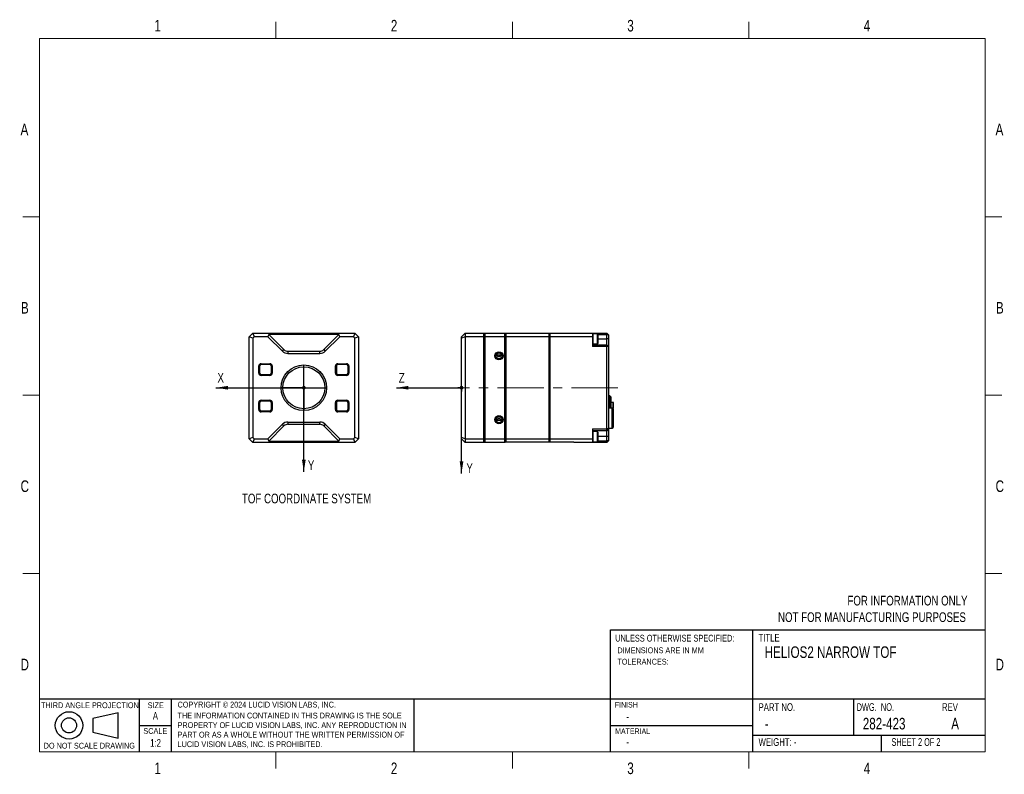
# Paper-space layout 'Sheet2' of a CAD drawing. Header units: millimetres. Extents: x 10 to 549, y 8 to 422.
import ezdxf

# ---------------------------------------------------------------- set-up
doc = ezdxf.new("R2010")
doc.units = ezdxf.units.MM
doc.linetypes.add('CENTERX2', pattern=[20.32, 12.7, -2.54, 2.54, -2.54])
doc.layers.add('DIMENSIONS', color=8, linetype='Continuous')
doc.layers.add('FORMAT', color=7, linetype='Continuous')
doc.styles.add('SLDTEXTSTYLE0', font='TXT', dxfattribs={"width": 0.75})
doc.styles.add('SLDTEXTSTYLE1', font='TXT', dxfattribs={"width": 0.6875})
doc.styles.add('SLDTEXTSTYLE2', font='TXT', dxfattribs={"width": 0.694444})

# ---------------------------------------------------------------- blocks, each defined once
blk = doc.blocks.new('SW_NOTE_0_4')
at = {"layer": 'FORMAT', "color": 0, "ltscale": 2, "char_height": 3.175, "attachment_point": 1, "style": 'SLDTEXTSTYLE0'}
for s, insert in [('THE INFORMATION CONTAINED IN THIS DRAWING IS THE SOLE', (0, 4.09)), ('PROPERTY OF LUCID VISION LABS, INC. ANY REPRODUCTION IN', (0, -1.14)), ('PART OR AS A WHOLE WITHOUT THE WRITTEN PERMISSION OF', (0, -6.37)), ('LUCID VISION LABS, INC. IS PROHIBITED.', (0, -11.61))]:
    blk.add_mtext(s, dxfattribs=dict(at, insert=insert))
blk = doc.blocks.new('SW_NOTE_0_5')
at = {"layer": 'FORMAT', "color": 0, "ltscale": 2, "attachment_point": 1, "style": 'SLDTEXTSTYLE0'}
for s, insert, char_height in [('UNLESS OTHERWISE SPECIFIED:', (0, 4.77), 3.7042), ('DIMENSIONS ARE IN MM', (1.19, -2.14), 3.175), ('TOLERANCES:', (1.19, -8.37), 3.175)]:
    blk.add_mtext(s, dxfattribs=dict(at, insert=insert, char_height=char_height))
blk = doc.blocks.new('SW_NOTE_0_6')
at = {"layer": 'FORMAT', "color": 0, "ltscale": 2, "char_height": 5.2917, "attachment_point": 3, "style": 'SLDTEXTSTYLE0'}
for s, insert in [('FOR INFORMATION ONLY', (83.51, 6.82)), ('NOT FOR MANUFACTURING PURPOSES', (82.64, -2.23))]:
    blk.add_mtext(s, dxfattribs=dict(at, insert=insert))
blk = doc.blocks.new('_Dot')
at = {"color": 0, "linetype": 'ByBlock', "lineweight": -2}
blk.add_line((-0.5, 0), (-1, 0), dxfattribs=at)
at = {"color": 0, "linetype": 'ByBlock', "const_width": 0.5}
blk.add_lwpolyline([(-0.25, 0, 1), (0.25, 0, 1)], format="xyb", close=True, dxfattribs=at)
blk = doc.blocks.new('SW_CENTERMARKSYMBOL_13')
at = {"layer": 'DIMENSIONS', "color": 0, "ltscale": 2}
for p, q in [((0, 1), (0, 12)), ((-1, 0), (-12, 0)), ((0, 0), (-0.5, 0)), ((0, 0), (0, 0.5)), ((0, 0), (0, -0.5)), ((0, 0), (0.5, 0)), ((1, 0), (12, 0)), ((0, -1), (0, -12))]:
    blk.add_line(p, q, dxfattribs=at)

psp = doc.layouts.new('Sheet2')

# ---------------------------------------------------------------- linework, layer by layer
at = {"color": 7, "linetype": 'Continuous', "lineweight": 25, "ltscale": 2}
for p, q in [((135.17, 247.92), (137.17, 249.92)), ((137.17, 249.92), (138, 247.92)), ((137.17, 249.92), (193.17, 249.92)), ((145.97, 249.12), (145.47, 247.92)), ((145.97, 249.12), (154.29, 240.8)), ((184.37, 249.12), (145.97, 249.12)), ((176.05, 240.8), (184.37, 249.12)), ((184.86, 247.92), (184.37, 249.12)), ((193.17, 249.92), (192.34, 247.92)), ((193.17, 249.92), (195.17, 247.92)), ((253.53, 249.92), (251.53, 247.92)), ((253.53, 249.92), (253.53, 247.92)), ((253.53, 249.92), (263.83, 249.92)), ((263.83, 247.92), (263.83, 249.92)), ((263.83, 249.92), (264.03, 249.72)), ((264.23, 249.92), (264.03, 249.72)), ((264.03, 247.84), (264.03, 249.72)), ((264.23, 249.92), (264.23, 247.92)), ((264.23, 249.92), (275.33, 249.92)), ((275.33, 247.92), (275.33, 249.92)), ((275.33, 249.92), (275.53, 249.72)), ((275.53, 249.72), (275.73, 249.92)), ((275.53, 247.84), (275.53, 249.72)), ((275.73, 249.92), (275.73, 247.92)), ((275.73, 249.92), (299.53, 249.92)), ((299.53, 247.92), (299.53, 249.92)), ((299.73, 249.72), (299.53, 249.92)), ((299.73, 249.72), (299.93, 249.92)), ((299.73, 249.72), (299.73, 247.84)), ((299.93, 249.92), (299.93, 247.92)), ((299.93, 249.92), (323.23, 249.92)), ((323.23, 249.92), (323.23, 247.92)), ((323.23, 249.92), (331.03, 249.92)), ((323.5, 249.47), (323.23, 249.2)), ((325.95, 249.47), (323.5, 249.47)), ((323.5, 249.47), (323.5, 243.97)), ((326.23, 249.2), (325.95, 249.47)), ((325.95, 243.97), (325.95, 249.47)), ((326.23, 249.2), (326.23, 244.25)), ((331.03, 248.92), (331.03, 249.92)), ((332.03, 248.92), (331.03, 249.92)), ((332.03, 248.92), (331.03, 248.92)), ((331.03, 246.72), (331.03, 248.92)), ((332.03, 248.92), (332.03, 246.72)), ((135.17, 191.92), (135.17, 247.92)), ((137.17, 247.1), (135.17, 247.92)), ((138, 247.92), (137.17, 247.1)), ((137.17, 247.1), (137.17, 192.75)), ((145.47, 247.92), (138, 247.92)), ((145.47, 247.92), (153.44, 239.95)), ((176.9, 239.95), (184.86, 247.92)), ((192.34, 247.92), (184.86, 247.92)), ((193.17, 247.1), (192.34, 247.92)), ((195.17, 247.92), (193.17, 247.1)), ((193.17, 192.75), (193.17, 247.1)), ((195.17, 247.92), (195.17, 191.92)), ((253.53, 247.92), (251.53, 247.1)), ((251.53, 247.1), (251.53, 247.92)), ((251.53, 192.75), (251.53, 247.1)), ((253.53, 247.92), (253.53, 191.92)), ((263.83, 247.92), (253.53, 247.92)), ((263.83, 191.92), (263.83, 247.92)), ((263.83, 247.92), (264.03, 247.84)), ((264.03, 247.84), (264.23, 247.92)), ((264.03, 192.01), (264.03, 247.84)), ((264.23, 247.92), (264.23, 191.92)), ((275.33, 247.92), (264.23, 247.92)), ((275.33, 247.92), (275.53, 247.84)), ((275.33, 191.92), (275.33, 247.92)), ((275.53, 247.84), (275.73, 247.92)), ((275.53, 192.01), (275.53, 247.84)), ((299.53, 247.92), (275.73, 247.92)), ((275.73, 247.92), (275.73, 191.92)), ((299.73, 247.84), (299.53, 247.92)), ((299.53, 191.92), (299.53, 247.92)), ((299.73, 247.84), (299.93, 247.92)), ((299.73, 247.84), (299.73, 192.01)), ((299.93, 247.92), (299.93, 191.92)), ((323.23, 247.92), (299.93, 247.92)), ((323.23, 247.92), (323.23, 242.52)), ((323.23, 244.25), (323.5, 243.97)), ((323.23, 243.52), (331.03, 243.52)), ((323.5, 243.97), (325.95, 243.97)), ((325.95, 243.97), (326.23, 244.25)), ((331.03, 243.52), (331.03, 246.72)), ((332.03, 246.72), (331.03, 246.72)), ((331.03, 242.52), (331.03, 243.52)), ((332.03, 242.52), (331.03, 243.52)), ((332.03, 246.72), (332.03, 242.52)), ((153.44, 239.95), (154.29, 240.8)), ((156.41, 239.92), (156.41, 238.72)), ((156.41, 239.92), (173.93, 239.92)), ((156.41, 238.72), (173.93, 238.72)), ((173.93, 238.72), (173.93, 239.92)), ((176.05, 240.8), (176.9, 239.95)), ((273.66, 237.7), (270.4, 237.7)), ((331.03, 242.52), (323.23, 242.52)), ((332.03, 242.52), (331.03, 242.52)), ((331.03, 197.32), (331.03, 242.52)), ((332.03, 242.52), (332.03, 197.32)), ((141.72, 233.12), (146.62, 233.12)), ((141.72, 233.12), (141.72, 232.62)), ((146.62, 232.62), (141.72, 232.62)), ((146.62, 232.62), (146.62, 233.12)), ((183.72, 232.62), (183.72, 233.12)), ((183.72, 233.12), (188.62, 233.12)), ((188.62, 232.62), (183.72, 232.62)), ((188.62, 232.62), (188.62, 233.12)), ((140.47, 227.97), (140.47, 231.87)), ((140.47, 231.87), (140.97, 231.87)), ((140.47, 227.97), (140.97, 227.97)), ((140.97, 231.87), (140.97, 227.97)), ((141.72, 227.22), (146.62, 227.22)), ((141.72, 226.72), (141.72, 227.22)), ((146.62, 226.72), (141.72, 226.72)), ((146.62, 227.22), (146.62, 226.72)), ((147.37, 227.97), (147.37, 231.87)), ((147.37, 231.87), (147.87, 231.87)), ((147.37, 227.97), (147.87, 227.97)), ((147.87, 231.87), (147.87, 227.97)), ((182.97, 231.87), (182.47, 231.87)), ((182.47, 227.97), (182.47, 231.87)), ((182.47, 227.97), (182.97, 227.97)), ((182.97, 231.87), (182.97, 227.97)), ((183.72, 226.72), (183.72, 227.22)), ((183.72, 227.22), (188.62, 227.22)), ((188.62, 226.72), (183.72, 226.72)), ((188.62, 226.72), (188.62, 227.22)), ((189.37, 227.97), (189.37, 231.87)), ((189.37, 231.87), (189.87, 231.87)), ((189.87, 227.97), (189.37, 227.97)), ((189.87, 231.87), (189.87, 227.97)), ((140.47, 207.97), (140.47, 211.87)), ((140.97, 211.87), (140.47, 211.87)), ((140.97, 211.87), (140.97, 207.97)), ((141.72, 213.12), (146.62, 213.12)), ((141.72, 212.62), (141.72, 213.12)), ((146.62, 212.62), (141.72, 212.62)), ((146.62, 212.62), (146.62, 213.12)), ((147.37, 207.97), (147.37, 211.87)), ((147.37, 211.87), (147.87, 211.87)), ((147.87, 211.87), (147.87, 207.97)), ((182.47, 207.97), (182.47, 211.87)), ((182.97, 211.87), (182.47, 211.87)), ((182.97, 211.87), (182.97, 207.97)), ((183.72, 213.12), (188.62, 213.12)), ((183.72, 212.62), (183.72, 213.12)), ((188.62, 212.62), (183.72, 212.62)), ((188.62, 212.62), (188.62, 213.12)), ((189.37, 207.97), (189.37, 211.87)), ((189.37, 211.87), (189.87, 211.87)), ((189.87, 211.87), (189.87, 207.97)), ((332.73, 215.42), (332.03, 215.42)), ((333.23, 214.92), (332.73, 215.42)), ((332.73, 208.72), (332.73, 215.42)), ((333.23, 214.92), (333.23, 208.72)), ((334.58, 211.93), (333.23, 211.93)), ((334.58, 208.95), (334.58, 211.92)), ((140.47, 207.97), (140.97, 207.97)), ((141.72, 206.72), (141.72, 207.22)), ((141.72, 207.22), (146.62, 207.22)), ((146.62, 206.72), (141.72, 206.72)), ((146.62, 206.72), (146.62, 207.22)), ((147.87, 207.97), (147.37, 207.97)), ((182.47, 207.97), (182.97, 207.97)), ((183.72, 206.72), (183.72, 207.22)), ((183.72, 207.22), (188.62, 207.22)), ((188.62, 206.72), (183.72, 206.72)), ((188.62, 206.72), (188.62, 207.22)), ((189.87, 207.97), (189.37, 207.97)), ((334.03, 208.72), (332.03, 208.72)), ((334.53, 208.22), (334.03, 208.72)), ((334.03, 203.22), (334.03, 208.72)), ((334.3, 208.45), (334.58, 208.45)), ((334.45, 208.3), (334.58, 208.3)), ((334.53, 208.22), (334.53, 203.22)), ((334.58, 207.54), (334.53, 207.54)), ((334.58, 207.4), (334.53, 207.4)), ((334.58, 208.45), (334.58, 208.95)), ((334.58, 206.9), (334.58, 207.4)), ((334.58, 203.93), (334.58, 206.9)), ((334.68, 208.85), (334.68, 208.88)), ((334.68, 206.96), (334.68, 207)), ((145.47, 191.92), (153.44, 199.89)), ((154.29, 199.05), (153.44, 199.89)), ((156.41, 201.12), (173.93, 201.12)), ((156.41, 201.12), (156.41, 199.92)), ((156.41, 199.92), (173.93, 199.92)), ((173.93, 199.92), (173.93, 201.12)), ((176.9, 199.89), (176.05, 199.05)), ((176.9, 199.89), (184.86, 191.92)), ((270.4, 202.15), (273.66, 202.15)), ((334.03, 197.72), (334.03, 203.22)), ((334.53, 203.92), (334.58, 203.92)), ((334.53, 203.22), (334.53, 198.22)), ((145.97, 190.72), (154.29, 199.05)), ((176.05, 199.05), (184.37, 190.72)), ((323.23, 197.32), (331.03, 197.32)), ((323.23, 197.32), (323.23, 191.92)), ((331.03, 196.32), (323.23, 196.32)), ((323.5, 195.87), (323.23, 195.6)), ((325.95, 195.87), (323.5, 195.87)), ((323.5, 195.87), (323.5, 190.37)), ((326.23, 195.6), (325.95, 195.87)), ((325.95, 190.37), (325.95, 195.87)), ((326.23, 195.6), (326.23, 190.65)), ((332.03, 197.32), (331.03, 196.32)), ((331.03, 196.32), (331.03, 197.32)), ((332.03, 197.32), (331.03, 197.32)), ((331.03, 193.12), (331.03, 196.32)), ((332.03, 197.72), (334.03, 197.72)), ((332.03, 197.32), (332.03, 193.12)), ((334.03, 197.72), (334.53, 198.22)), ((137.17, 192.75), (135.17, 191.92)), ((137.17, 189.92), (135.17, 191.92)), ((137.17, 192.75), (138, 191.92)), ((138, 191.92), (137.17, 189.92)), ((193.17, 189.92), (137.17, 189.92)), ((138, 191.92), (145.47, 191.92)), ((145.47, 191.92), (145.97, 190.72)), ((145.97, 190.72), (184.37, 190.72)), ((184.37, 190.72), (184.86, 191.92)), ((184.86, 191.92), (192.34, 191.92)), ((192.34, 191.92), (193.17, 192.75)), ((192.34, 191.92), (193.17, 189.92)), ((195.17, 191.92), (193.17, 192.75)), ((195.17, 191.92), (193.17, 189.92)), ((251.53, 191.92), (251.53, 192.75)), ((253.53, 191.92), (251.53, 192.75)), ((251.53, 191.92), (253.53, 189.92)), ((253.53, 191.92), (263.83, 191.92)), ((253.53, 191.92), (253.53, 189.92)), ((263.83, 189.92), (253.53, 189.92)), ((263.83, 191.92), (264.03, 192.01)), ((263.83, 189.92), (263.83, 191.92)), ((264.03, 190.12), (263.83, 189.92)), ((264.03, 190.12), (264.03, 192.01)), ((264.03, 192.01), (264.23, 191.92)), ((264.03, 190.12), (264.23, 189.92)), ((264.23, 191.92), (275.33, 191.92)), ((264.23, 191.92), (264.23, 189.92)), ((275.33, 189.92), (264.23, 189.92)), ((275.53, 192.01), (275.33, 191.92)), ((275.33, 189.92), (275.33, 191.92)), ((275.53, 190.12), (275.33, 189.92)), ((275.53, 190.32), (275.53, 192.01)), ((275.73, 191.92), (275.53, 192.01)), ((275.53, 192.01), (275.53, 190.12)), ((275.73, 190.12), (275.53, 190.32)), ((275.73, 191.92), (275.73, 190.12)), ((275.73, 191.92), (299.53, 191.92)), ((299.53, 190.12), (275.73, 190.12)), ((299.73, 192.01), (299.53, 191.92)), ((299.53, 190.12), (299.53, 191.92)), ((299.73, 190.32), (299.53, 190.12)), ((299.73, 192.01), (299.73, 190.32)), ((299.93, 191.92), (299.73, 192.01)), ((299.93, 190.12), (299.73, 190.32)), ((299.93, 191.92), (323.23, 191.92)), ((299.93, 191.92), (299.93, 190.12)), ((313.03, 190.12), (299.93, 190.12)), ((313.03, 189.92), (313.03, 190.12)), ((323.23, 189.92), (313.03, 189.92)), ((323.23, 191.92), (323.23, 189.92)), ((323.23, 190.65), (323.5, 190.37)), ((331.03, 189.92), (323.23, 189.92)), ((323.5, 190.37), (325.95, 190.37)), ((325.95, 190.37), (326.23, 190.65)), ((332.03, 193.12), (331.03, 193.12)), ((331.03, 190.92), (331.03, 193.12)), ((332.03, 190.92), (331.03, 190.92)), ((332.03, 190.92), (331.03, 189.92)), ((331.03, 189.92), (331.03, 190.92)), ((332.03, 193.12), (332.03, 190.92))]:
    psp.add_line(p, q, dxfattribs=at)
at = {"color": 8, "linetype": 'Continuous', "lineweight": 25, "ltscale": 2}
for p, q in [((331.03, 248.92), (326.23, 248.92)), ((326.23, 246.72), (331.03, 246.72)), ((334.58, 211.92), (333.23, 211.92)), ((334.58, 211.92), (334.58, 211.93)), ((333.23, 208.95), (334.58, 208.95)), ((334.58, 206.9), (334.53, 206.9)), ((334.58, 208.45), (334.58, 208.3)), ((334.58, 207.4), (334.58, 207.54)), ((334.53, 203.93), (334.58, 203.93)), ((334.58, 203.92), (334.58, 203.93)), ((331.03, 193.12), (326.23, 193.12)), ((326.23, 190.92), (331.03, 190.92))]:
    psp.add_line(p, q, dxfattribs=at)
at = {"color": 7, "linetype": 'Continuous', "lineweight": 25, "ltscale": 4}
for centre, radius in [((272.03, 237.42), 2.25), ((272.03, 237.42), 2), ((272.03, 237.42), 1.65), ((165.17, 219.92), 12.5), ((165.17, 219.92), 11.5), ((272.03, 202.42), 2.25), ((272.03, 202.42), 2), ((272.03, 202.42), 1.65)]:
    psp.add_circle(centre, radius, dxfattribs=at)
for centre, radius, start, end in [((156.41, 242.92), 4.2, 225, 270), ((156.41, 242.92), 3, 225, 270), ((173.93, 242.92), 3, 270, 315), ((173.93, 242.92), 4.2, 270, 315), ((141.72, 231.87), 1.25, 90, 180), ((141.72, 231.87), 0.75, 90, 180), ((146.62, 231.87), 1.25, 0, 90), ((146.62, 231.87), 0.75, 0, 90), ((183.72, 231.87), 1.25, 90, 180), ((183.72, 231.87), 0.75, 90, 180), ((188.62, 231.87), 1.25, 0, 90), ((188.62, 231.87), 0.75, 0, 90), ((141.72, 227.97), 1.25, 180, 270), ((141.72, 227.97), 0.75, 180, 270), ((146.62, 227.97), 1.25, 270, 0), ((146.62, 227.97), 0.75, 270, 0), ((183.72, 227.97), 1.25, 180, 270), ((183.72, 227.97), 0.75, 180, 270), ((188.62, 227.97), 1.25, 270, 0), ((188.62, 227.97), 0.75, 270, 0), ((141.72, 211.87), 1.25, 90, 180), ((141.72, 211.87), 0.75, 90, 180), ((146.62, 211.87), 1.25, 0, 90), ((146.62, 211.87), 0.75, 0, 90), ((183.72, 211.87), 1.25, 90, 180), ((183.72, 211.87), 0.75, 90, 180), ((188.62, 211.87), 1.25, 0, 90), ((188.62, 211.87), 0.75, 0, 90), ((334.58, 211.83), 0.1, 0, 90), ((334.58, 211.82), 0.0985, 0.926, 90.897), ((141.72, 207.97), 1.25, 180, 270), ((141.72, 207.97), 0.75, 180, 270), ((146.62, 207.97), 1.25, 270, 0), ((146.62, 207.97), 0.75, 270, 0), ((183.72, 207.97), 1.25, 180, 270), ((183.72, 207.97), 0.75, 180, 270), ((188.62, 207.97), 1.25, 270, 0), ((188.62, 207.97), 0.75, 270, 0), ((334.6, 208.83), 0.122, 50.9842, 101.1244), ((334.58, 208.55), 0.1, 270, 0), ((334.58, 208.4), 0.1, 270, 0), ((334.58, 207.44), 0.1, 0, 90), ((334.58, 207.3), 0.1, 360, 90), ((334.6, 207.02), 0.122, 258.8756, 309.0158), ((156.41, 196.92), 4.2, 90, 135), ((156.41, 196.92), 3, 90, 135), ((173.93, 196.92), 4.2, 45, 90), ((173.93, 196.92), 3, 45, 90), ((334.58, 204.02), 0.1, 270, 0), ((334.58, 204.03), 0.0985, 269.103, 359.074)]:
    psp.add_arc(centre, radius, start, end, dxfattribs=at)
at = {"color": 7, "linetype": 'Continuous', "lineweight": 25, "ltscale": 2}
for points, knots in [([(273.63, 237.65), (273.4, 237.5), (273.04, 237.27), (272.53, 237.04), (272.16, 236.95), (271.78, 236.96), (271.34, 237.11), (270.89, 237.35), (270.57, 237.55), (270.43, 237.65)], [0, 0, 0, 0, 0.250942, 0.375267, 0.471066, 0.552913, 0.666347, 0.845143, 1, 1, 1, 1]), ([(334.68, 211.82), (334.68, 211.83), (334.68, 211.83), (334.68, 211.83), (334.68, 211.83)], [0, 0, 0, 0, 0.937477, 1, 1, 1, 1]), ([(334.68, 208.92), (334.68, 209.26), (334.68, 209.94), (334.68, 210.8), (334.68, 211.48), (334.68, 211.71), (334.68, 211.82)], [0, 0, 0, 0, 0.245483, 0.5, 0.754517, 1, 1, 1, 1]), ([(334.68, 208.55), (334.68, 208.55), (334.68, 208.55), (334.68, 208.58), (334.68, 208.61), (334.68, 208.66), (334.68, 208.72), (334.68, 208.79), (334.68, 208.86), (334.68, 208.9), (334.68, 208.92)], [0, 0, 0, 0, 0.124231, 0.249961, 0.373518, 0.499962, 0.623515, 0.74996, 0.874247, 1, 1, 1, 1]), ([(334.68, 206.92), (334.68, 206.95), (334.68, 206.99), (334.68, 207.06), (334.68, 207.13), (334.68, 207.18), (334.68, 207.23), (334.68, 207.27), (334.68, 207.29), (334.68, 207.3), (334.68, 207.3)], [0, 0, 0, 0, 0.124231, 0.249961, 0.373518, 0.499962, 0.623515, 0.74996, 0.874247, 1, 1, 1, 1]), ([(334.68, 204.02), (334.68, 204.14), (334.68, 204.37), (334.68, 205.05), (334.68, 205.91), (334.68, 206.59), (334.68, 206.92)], [0, 0, 0, 0, 0.245483, 0.5, 0.754517, 1, 1, 1, 1]), ([(273.66, 202.18), (273.41, 202.34), (273.05, 202.57), (272.53, 202.81), (272.16, 202.9), (271.78, 202.89), (271.34, 202.74), (270.89, 202.49), (270.57, 202.29), (270.42, 202.19)], [0, 0, 0, 0, 0.25669, 0.379418, 0.473987, 0.554783, 0.666761, 0.843261, 1, 1, 1, 1]), ([(334.68, 204.02), (334.68, 204.02), (334.68, 204.01), (334.68, 204.02), (334.68, 204.02)], [0, 0, 0, 0, 0.066979, 1, 1, 1, 1])]:
    psp.add_open_spline(points, degree=3, knots=knots, dxfattribs=at)
at = {"layer": 'DIMENSIONS', "ltscale": 2}
for p, q in [((117.01, 219.92), (165.17, 219.93)), ((165.17, 173.89), (165.17, 219.94)), ((215.87, 219.92), (251.52, 219.92)), ((251.53, 173.01), (251.53, 219.95))]:
    psp.add_line(p, q, dxfattribs=at)
at = {"layer": 'DIMENSIONS', "linetype": 'CENTERX2', "lineweight": 18, "ltscale": 2}
psp.add_line((337.21, 219.92), (250.22, 219.92), dxfattribs=at)
at = {"layer": 'DIMENSIONS', "ltscale": 2}
for points in [[(117.01, 219.92), (123.62, 218.91), (123.62, 220.94)], [(215.87, 219.92), (222.47, 218.91), (222.47, 220.94)], [(165.17, 173.89), (166.18, 180.49), (164.15, 180.49)], [(251.53, 173.01), (252.54, 179.61), (250.51, 179.61)]]:
    psp.add_solid(points, dxfattribs=at)
at = {"layer": 'FORMAT', "color": 7, "linetype": 'Continuous', "lineweight": 18, "ltscale": 2}
for p, q in [((149.9, 411.4), (149.9, 420.45)), ((279.4, 420.45), (279.4, 411.4)), ((408.9, 411.4), (408.9, 420.45)), ((20.4, 20.4), (20.4, 411.4)), ((20.4, 411.4), (538.4, 411.4)), ((538.4, 411.4), (538.4, 20.4)), ((20.4, 313.65), (11.35, 313.65)), ((538.4, 313.65), (547.45, 313.65)), ((11.35, 215.9), (20.4, 215.9)), ((547.45, 215.9), (538.4, 215.9)), ((20.4, 118.15), (11.35, 118.15)), ((538.4, 118.15), (547.45, 118.15)), ((538.4, 20.4), (20.4, 20.4)), ((149.9, 20.4), (149.9, 11.35)), ((279.4, 11.35), (279.4, 20.4)), ((408.9, 20.4), (408.9, 11.35))]:
    psp.add_line(p, q, dxfattribs=at)
at = {"layer": 'FORMAT', "ltscale": 2}
for p, q in [((333.1, 20.4), (333.1, 87.17)), ((333.1, 87.17), (538.4, 87.17)), ((410.97, 87.17), (410.97, 20.4)), ((20.4, 49.43), (538.4, 49.43)), ((75, 49.43), (75, 20.4)), ((92.51, 49.43), (92.51, 20.4)), ((225.44, 49.43), (225.44, 20.4)), ((466.14, 49.43), (466.14, 29.44)), ((63.53, 41.85), (49.55, 38.58)), ((49.55, 38.58), (49.55, 31.21)), ((63.53, 27.94), (63.53, 41.85)), ((75, 34.91), (92.51, 34.91)), ((333.1, 34.91), (410.97, 34.91)), ((49.55, 31.21), (63.53, 27.94)), ((410.97, 29.44), (538.4, 29.44)), ((481.28, 29.44), (481.28, 20.4))]:
    psp.add_line(p, q, dxfattribs=at)
for radius in [7.5, 4.14]:
    psp.add_circle((36.56, 34.89), radius, dxfattribs=at)

# ---------------------------------------------------------------- block references
at = {"layer": 'DIMENSIONS', "ltscale": 2}
psp.add_blockref('SW_CENTERMARKSYMBOL_13', (165.17, 219.92), dxfattribs=at)
at = {"layer": 'DIMENSIONS', "ltscale": 2, "xscale": 2.032, "yscale": 2.032}
for p, rotation in [((165.17, 219.93, 40.59), 0.0052823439), ((165.17, 219.94, 40.59), 90.0025172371), ((251.53, 219.95, 28), 90)]:
    psp.add_blockref('_Dot', p, dxfattribs=dict(at, rotation=rotation))
psp.add_blockref('_Dot', (251.52, 219.92), dxfattribs=at)
at = {"layer": 'FORMAT', "color": 7, "ltscale": 2}
psp.add_blockref('SW_NOTE_0_6', (445.14, 99.08), dxfattribs=at)
at = {"layer": 'FORMAT', "ltscale": 2}
for name, p in [('SW_NOTE_0_5', (335.7, 79.76)), ('SW_NOTE_0_4', (96, 37.77))]:
    psp.add_blockref(name, p, dxfattribs=at)

# ---------------------------------------------------------------- texts
at = {"layer": 'DIMENSIONS', "ltscale": 2, "style": 'SLDTEXTSTYLE0'}
for s, insert, char_height, attachment_point in [('X', (117.87, 228.03), 5.29, 1), ('Z', (217.18, 228.03), 5.29, 1), ('Y', (167.37, 180.14), 5.29, 1), ('Y', (254.21, 178.57), 5.29, 1), ('TOF COORDINATE SYSTEM', (166.66, 161.87), 5.2917, 2)]:
    psp.add_mtext(s, dxfattribs=dict(at, insert=insert, char_height=char_height, attachment_point=attachment_point))
at = {"layer": 'FORMAT', "ltscale": 2}
for s, insert, char_height, attachment_point, style in [('1', (85.09, 421.53), 6.35, 2, 'SLDTEXTSTYLE0'), ('2', (214.59, 421.53), 6.35, 2, 'SLDTEXTSTYLE0'), ('3', (344.09, 421.53), 6.35, 2, 'SLDTEXTSTYLE0'), ('4', (473.59, 421.53), 6.35, 2, 'SLDTEXTSTYLE0'), ('A', (12.14, 364.66), 6.35, 2, 'SLDTEXTSTYLE0'), ('A', (546.14, 364.66), 6.35, 2, 'SLDTEXTSTYLE0'), ('B', (12.35, 266.91), 6.35, 2, 'SLDTEXTSTYLE0'), ('B', (546.35, 266.91), 6.35, 2, 'SLDTEXTSTYLE0'), ('C', (12.33, 169.16), 6.35, 2, 'SLDTEXTSTYLE0'), ('C', (546.33, 169.16), 6.35, 2, 'SLDTEXTSTYLE0'), ('TITLE', (414.21, 85.06), 4.233, 1, 'SLDTEXTSTYLE0'), ('HELIOS2 NARROW TOF', (417.57, 78.21), 6.35, 1, 'SLDTEXTSTYLE0'), ('D', (12.32, 71.41), 6.35, 2, 'SLDTEXTSTYLE0'), ('D', (546.32, 71.41), 6.35, 2, 'SLDTEXTSTYLE0'), ('SIZE', (84.06, 47.51), 3.175, 2, 'SLDTEXTSTYLE0'), ('COPYRIGHT © 2024 LUCID VISION LABS, INC.', (96, 47.86), 3.175, 1, 'SLDTEXTSTYLE0'), ('FINISH', (335.53, 47.73), 3.048, 1, 'SLDTEXTSTYLE0'), ('PART NO.', (414.21, 47.04), 4.233, 1, 'SLDTEXTSTYLE0'), ('DWG.  NO.', (467.91, 47.04), 4.233, 1, 'SLDTEXTSTYLE2'), ('REV', (514.67, 47.04), 4.233, 1, 'SLDTEXTSTYLE0'), ('A', (83.88, 42.22), 4.23, 2, 'SLDTEXTSTYLE0'), ('-', (341.8, 41.81), 4.23, 1, 'SLDTEXTSTYLE0'), ('282-423', (471.3, 39.03), 6.35, 1, 'SLDTEXTSTYLE0'), ('A', (519.74, 39.03), 6.35, 1, 'SLDTEXTSTYLE0'), ('SCALE', (83.83, 33.43), 3.175, 2, 'SLDTEXTSTYLE0'), ('MATERIAL', (335.7, 33.22), 3.048, 1, 'SLDTEXTSTYLE0'), ('-', (417.57, 39.03), 6.35, 1, 'SLDTEXTSTYLE0'), ('1:2', (83.98, 27.4), 4.233, 2, 'SLDTEXTSTYLE0'), ('WEIGHT: -', (414.21, 27.88), 4.233, 1, 'SLDTEXTSTYLE0'), ('SHEET 2 OF 2', (487.04, 27.88), 4.2333, 1, 'SLDTEXTSTYLE1'), ('DO NOT SCALE DRAWING', (47.67, 25.35), 3.175, 2, 'SLDTEXTSTYLE0'), ('-', (341.8, 27.88), 4.23, 1, 'SLDTEXTSTYLE0'), ('1', (85.09, 14.53), 6.35, 2, 'SLDTEXTSTYLE0'), ('2', (214.59, 14.53), 6.35, 2, 'SLDTEXTSTYLE0'), ('3', (344.09, 14.53), 6.35, 2, 'SLDTEXTSTYLE0'), ('4', (473.59, 14.53), 6.35, 2, 'SLDTEXTSTYLE0')]:
    psp.add_mtext(s, dxfattribs=dict(at, insert=insert, char_height=char_height, attachment_point=attachment_point, style=style))
at = {"layer": 'FORMAT', "color": 7, "ltscale": 2, "insert": (48.01, 47.51), "char_height": 3.175, "attachment_point": 2, "style": 'SLDTEXTSTYLE0'}
psp.add_mtext('THIRD ANGLE PROJECTION', dxfattribs=at)

doc.saveas('drawing.dxf')
